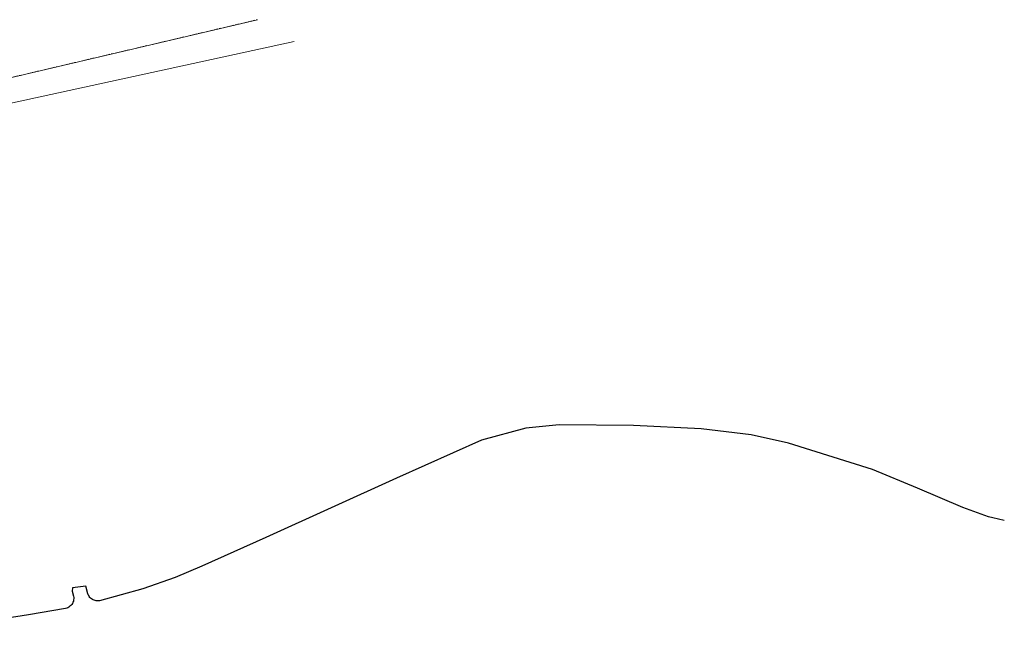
# Model space of a CAD drawing. Header units: metres. Extents: x 5537264 to 5541990, y 5958323 to 5965240.
# Tile 23 of 27: x 5539756 to 5540120, y 5961217 to 5961443. Entities that reach past the tile are written whole.
import ezdxf

# ---------------------------------------------------------------- set-up
doc = ezdxf.new("R2010")
doc.units = ezdxf.units.M
doc.linetypes.add('L_0_03', pattern=[1, 0.5, -0.5])
for name, color, linetype, lineweight in [('218_kontur_uzytku_gruntowego', 3, 'L_0_03', 18), ('219_dzialka_ewidencyjna', 96, 'CONTINUOUS', 18), ('kraweznik', 7, 'CONTINUOUS', 25)]:
    doc.layers.add(name, color=color, linetype=linetype, lineweight=lineweight)

msp = doc.modelspace()

# ---------------------------------------------------------------- linework, layer by layer
at = {"layer": '218_kontur_uzytku_gruntowego', "lineweight": 18, "flags": 128}
msp.add_lwpolyline([(5539844.3, 5961443.29), (5539734.23, 5961417.41)], dxfattribs=at)
at = {"layer": '219_dzialka_ewidencyjna', "linetype": 'Continuous', "lineweight": 18, "flags": 128}
for points in [[(5539844.3, 5961443.29), (5539702.41, 5961409.93)], [(5539857.92, 5961435.18), (5539702.69, 5961401.39)]]:
    msp.add_lwpolyline(points, dxfattribs=at)
at = {"layer": 'kraweznik', "linetype": 'Continuous', "lineweight": 25, "flags": 128}
msp.add_lwpolyline([(5540120.39, 5961257.97), (5540116.14, 5961258.88), (5540114.56, 5961259.34), (5540105.01, 5961262.78), (5540088.29, 5961269.93), (5540071.62, 5961276.83), (5540040.57, 5961286.52), (5540026.77, 5961289.64), (5540008.36, 5961291.91), (5539983.36, 5961293.07), (5539955.83, 5961293.37), (5539943.51, 5961292.14), (5539927.14, 5961287.72), (5539895.7, 5961273.58), (5539847.35, 5961251.67), (5539823.71, 5961241), (5539813.93, 5961236.89), (5539801.98, 5961232.64), (5539785.87, 5961228.24), (5539785.48, 5961228.2), (5539785.1, 5961228.2), (5539784.71, 5961228.23), (5539784.33, 5961228.31), (5539783.96, 5961228.42), (5539783.6, 5961228.57), (5539783.26, 5961228.76), (5539782.94, 5961228.98), (5539782.64, 5961229.23), (5539782.37, 5961229.51), (5539782.13, 5961229.81), (5539781.92, 5961230.14), (5539781.75, 5961230.49), (5539781.61, 5961230.85), (5539780.82, 5961233.67), (5539775.95, 5961233.02), (5539775.86, 5961231.85), (5539776.34, 5961229.97), (5539776.39, 5961229.51), (5539776.39, 5961229.04), (5539776.34, 5961228.58), (5539776.24, 5961228.13), (5539776.08, 5961227.69), (5539775.87, 5961227.28), (5539775.62, 5961226.89), (5539775.32, 5961226.53), (5539774.99, 5961226.21), (5539774.62, 5961225.93), (5539774.22, 5961225.69), (5539773.79, 5961225.5), (5539773.35, 5961225.36), (5539759.69, 5961223.05), (5539721.06, 5961216.94)], dxfattribs=at)

doc.saveas('drawing.dxf')
